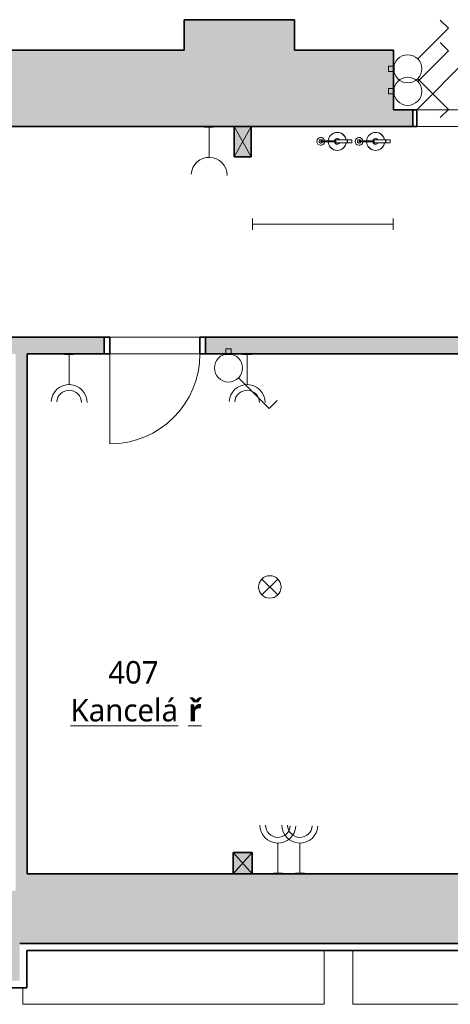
# Model space of a CAD drawing. Header units: metres. Extents: x -0.2 to 46.2, y -4.9 to 14.9.
# Tile 2 of 13: x 5.4 to 9.3, y -0.2 to 8.6. Entities that reach past the tile are written whole.
import ezdxf

# ---------------------------------------------------------------- set-up
doc = ezdxf.new("R2010")
doc.units = ezdxf.units.M
doc.linetypes.add('AV - Cerch_ 1 tecka 4mm', pattern=[0.006, 0.004, -0.001, 0, -0.001])
doc.layers.add('AV-MISTNOSTI', color=5, linetype='Continuous', lineweight=5, true_color=0x0000ff)
doc.layers.add('AV-TEXTY', color=5, linetype='Continuous', lineweight=13, true_color=0x0000ff)
doc.layers.add('AV-SRAFY', color=7, linetype='Continuous', lineweight=35)
doc.layers.add('AV-STAVBA', color=7, linetype='Continuous', lineweight=18)
doc.styles.add('Trebuchet MS_B', font='trebuc.ttf', dxfattribs={"height": 0.2})

# ---------------------------------------------------------------- blocks, each defined once
blk = doc.blocks.new('DO_1-L_Ocel_ - 800x1970_150-925843-4NP')
at = {"layer": 'AV-STAVBA', "color": 254, "true_color": 0xcccccc}
for p, q in [((0.4, 0.875), (0.4, 0.075)), ((-0.4, 0.075), (0.4, 0.075)), ((-0.4, -0.075), (0.4, -0.075))]:
    blk.add_line(p, q, dxfattribs=at)
at = {"layer": 'AV-STAVBA', "color": 254, "linetype": 'AV - Cerch_ 1 tecka 4mm', "true_color": 0xcccccc}
for p, q in [((-0.45, 0.075), (0.45, 0.075)), ((-0.4, 0.075), (0.4, 0.075)), ((-0.45, -0.075), (0.45, -0.075)), ((-0.4, -0.075), (0.4, -0.075))]:
    blk.add_line(p, q, dxfattribs=at)
at = {"layer": 'AV-STAVBA', "color": 254, "lineweight": 35, "true_color": 0xcccccc}
for p, q in [((-0.4, 0.075), (-0.45, 0.075)), ((-0.45, 0.075), (-0.45, -0.075)), ((-0.4, -0.075), (-0.4, 0.075)), ((0.45, 0.075), (0.4, 0.075)), ((0.4, 0.075), (0.4, -0.075)), ((0.45, -0.075), (0.45, 0.075)), ((-0.45, -0.075), (-0.4, -0.075)), ((0.4, -0.075), (0.45, -0.075))]:
    blk.add_line(p, q, dxfattribs=at)
at = {"layer": 'AV-STAVBA', "color": 254, "true_color": 0xcccccc}
blk.add_arc((0.4, 0.075), 0.8, 90, 180, dxfattribs=at)
blk = doc.blocks.new('DO_2-L_Ocel_ - 1450x1970-1009330-4NP')
at = {"layer": 'AV-STAVBA', "color": 254, "true_color": 0xcccccc}
for p, q in [((0.8, 0.8749), (0.8, 0.075)), ((-0.65, 0.075), (-0.1904, 0.5346)), ((-0.685, 0.075), (-0.685, -0.075)), ((-0.65, 0.075), (0.8, 0.075)), ((0, 0.075), (0, -0.075)), ((0.835, 0.075), (0.835, -0.075)), ((-0.65, -0.075), (0.8, -0.075))]:
    blk.add_line(p, q, dxfattribs=at)
at = {"layer": 'AV-STAVBA', "color": 254, "lineweight": 35, "true_color": 0xcccccc}
for p, q in [((-0.65, 0.075), (-0.685, 0.075)), ((-0.685, 0.075), (-0.685, -0.075)), ((-0.65, -0.075), (-0.65, 0.075)), ((0.835, 0.075), (0.8, 0.075)), ((0.8, 0.075), (0.8, -0.075)), ((0.835, -0.075), (0.835, 0.075)), ((-0.685, -0.075), (-0.65, -0.075)), ((0.8, -0.075), (0.835, -0.075))]:
    blk.add_line(p, q, dxfattribs=at)
at = {"layer": 'AV-STAVBA', "color": 254, "linetype": 'AV - Cerch_ 1 tecka 4mm', "true_color": 0xcccccc}
for p, q in [((-0.685, 0.075), (0.835, 0.075)), ((-0.65, 0.075), (0.8, 0.075)), ((-0.685, -0.075), (0.835, -0.075)), ((-0.65, -0.075), (0.8, -0.075))]:
    blk.add_line(p, q, dxfattribs=at)
at = {"layer": 'AV-STAVBA', "color": 254, "true_color": 0xcccccc}
for centre, radius, start, end in [((0.7999, 0.075), 0.7999, 89.99602, 180), ((-0.65, 0.075), 0.65, 360, 45)]:
    blk.add_arc(centre, radius, start, end, dxfattribs=at)
blk = doc.blocks.new('SCO_Koncepční obdelníkový sloup - 170_190-1011281-4NP')
at = {"layer": 'AV-STAVBA', "true_color": 0xcccccc}
blk.add_hatch(color=254, dxfattribs=at).paths.add_polyline_path([(0.085, -0.095), (0.085, 0.095), (-0.085, 0.095), (-0.085, -0.095)])
at = {"layer": 'AV-STAVBA', "color": 254, "true_color": 0xcccccc}
for p, q in [((0.085, 0.095), (-0.085, -0.095)), ((-0.085, 0.095), (0.085, -0.095))]:
    blk.add_line(p, q, dxfattribs=at)
at = {"layer": 'AV-STAVBA', "color": 254, "lineweight": 35, "true_color": 0xcccccc}
for p, q in [((0.085, 0.095), (-0.085, 0.095)), ((-0.085, 0.095), (-0.085, -0.095)), ((0.085, -0.095), (0.085, 0.095)), ((-0.085, -0.095), (0.085, -0.095))]:
    blk.add_line(p, q, dxfattribs=at)
blk = doc.blocks.new('SCO_Koncepční obdelníkový sloup - 150_270-1444334-4NP')
at = {"layer": 'AV-STAVBA', "true_color": 0xcccccc}
blk.add_hatch(color=254, dxfattribs=at).paths.add_polyline_path([(0.075, -0.135), (0.075, 0.135), (-0.075, 0.135), (-0.075, -0.135)])
at = {"layer": 'AV-STAVBA', "color": 254, "true_color": 0xcccccc}
for p, q in [((0.075, 0.135), (-0.075, -0.135)), ((-0.075, 0.135), (0.075, -0.135))]:
    blk.add_line(p, q, dxfattribs=at)
at = {"layer": 'AV-STAVBA', "color": 254, "lineweight": 35, "true_color": 0xcccccc}
for p, q in [((0.075, 0.135), (-0.075, 0.135)), ((-0.075, 0.135), (-0.075, -0.135)), ((0.075, -0.135), (0.075, 0.135)), ((-0.075, -0.135), (0.075, -0.135))]:
    blk.add_line(p, q, dxfattribs=at)
blk = doc.blocks.new('GM_Hasicí přístroj - Hasici pristroj-1546942-4NP')
at = {"layer": 'AV-STAVBA', "color": 254, "lineweight": 13, "true_color": 0xcccccc}
for p, q in [((-0.0421, 0.0036), (-0.1007, 0.0036)), ((-0.0421, 0.0111), (0.0579, 0.0111)), ((-0.0421, 0.0111), (-0.0421, -0.0139)), ((0.0579, 0.0111), (0.0605, 0.0111)), ((0.0579, 0.0111), (0.0579, -0.0139)), ((0.0605, 0.0111), (0.0979, 0.0111)), ((0.0605, 0.0111), (0.0605, -0.0139)), ((0.0979, 0.0111), (0.0979, -0.0139)), ((-0.1007, -0.0064), (-0.0421, -0.0064)), ((0.0579, -0.0139), (-0.0421, -0.0139)), ((0.0605, -0.0139), (0.0579, -0.0139)), ((0.0979, -0.0139), (0.0605, -0.0139))]:
    blk.add_line(p, q, dxfattribs=at)
at = {"layer": 'AV-STAVBA', "color": 254, "lineweight": 13, "true_color": 0xcccccc, "flags": 128}
for points in [[(-0.1007, 0.0036), (-0.1035, 0.0036), (-0.1063, 0.0036), (-0.1092, 0.0036), (-0.112, 0.0036), (-0.1149, 0.0036), (-0.1177, 0.0036), (-0.1205, 0.0036), (-0.1233, 0.0036), (-0.126, 0.0036), (-0.1288, 0.0036), (-0.1315, 0.0036), (-0.1341, 0.0036), (-0.1367, 0.0036), (-0.1393, 0.0036), (-0.1418, 0.0036), (-0.1443, 0.0036), (-0.1467, 0.0036), (-0.149, 0.0036), (-0.1513, 0.0036), (-0.1535, 0.0036), (-0.1556, 0.0036), (-0.1577, 0.0036), (-0.1596, 0.0036), (-0.1615, 0.0036), (-0.1633, 0.0036), (-0.165, 0.0036), (-0.1667, 0.0036), (-0.1682, 0.0036), (-0.1696, 0.0036), (-0.1709, 0.0036), (-0.1714, 0.0036)], [(-0.1714, -0.0064), (-0.1701, -0.0064), (-0.1687, -0.0064), (-0.1673, -0.0064), (-0.1657, -0.0064), (-0.164, -0.0064), (-0.1622, -0.0064), (-0.1604, -0.0064), (-0.1584, -0.0064), (-0.1564, -0.0064), (-0.1543, -0.0064), (-0.1522, -0.0064), (-0.1499, -0.0064), (-0.1476, -0.0064), (-0.1452, -0.0064), (-0.1428, -0.0064), (-0.1403, -0.0064), (-0.1377, -0.0064), (-0.1351, -0.0064), (-0.1325, -0.0064), (-0.1298, -0.0064), (-0.1271, -0.0064), (-0.1244, -0.0064), (-0.1216, -0.0064), (-0.1188, -0.0064), (-0.116, -0.0064), (-0.1131, -0.0064), (-0.1103, -0.0064), (-0.1074, -0.0064), (-0.1046, -0.0064), (-0.1018, -0.0064), (-0.1007, -0.0064)]]:
    blk.add_lwpolyline(points, dxfattribs=at)
at = {"layer": 'AV-STAVBA', "color": 254, "lineweight": 13, "true_color": 0xcccccc}
for centre, radius, start, end in [((-0.1772, -0.0014), 0.035, 7.23753, 180), ((-0.1764, -0.0014), 0.015, 18.64917, 180), ((-0.1764, -0.0014), 0.015, 165, 180), ((-0.1764, -0.0014), 0.015, 105, 134.93615), ((-0.1714, -0.0014), 0.005, 150, 180), ((-0.1714, -0.0014), 0.005, 90, 105), ((-0.1764, -0.0014), 0.015, 45.06385, 75), ((-0.1764, -0.0014), 0.015, 18.64917, 44.93615), ((-0.0307, -0.0014), 0.08, 90, 176.37662), ((-0.0307, -0.0014), 0.08, 159.97132, 176.42822), ((-0.0307, -0.0014), 0.08, 114.97132, 155.02868), ((-0.0307, -0.0014), 0.08, 90, 110.02868), ((-0.0307, -0.0014), 0.025, 90, 169.20034), ((-0.0307, -0.0014), 0.08, 69.97132, 90), ((-0.0307, -0.0014), 0.08, 9.18677, 90), ((-0.0307, -0.0014), 0.025, 30, 90), ((-0.0307, -0.0014), 0.08, 24.97132, 65.02868), ((-0.0307, -0.0014), 0.08, 9.05555, 20.02868), ((-0.1772, -0.0014), 0.035, 180, 351.96894), ((-0.1764, -0.0014), 0.015, 174.95011, 180), ((-0.1764, -0.0014), 0.015, 180, 185.04989), ((-0.1764, -0.0014), 0.015, 180, 224.93615), ((-0.1764, -0.0014), 0.015, 180, 341.97651), ((-0.1764, -0.0014), 0.015, 240, 270), ((-0.1714, -0.0014), 0.005, 180, 210), ((-0.1714, -0.0014), 0.005, 240.58472, 285), ((-0.1764, -0.0014), 0.015, 330, 341.97651), ((-0.0307, -0.0014), 0.08, 183.5619, 200.02868), ((-0.0307, -0.0014), 0.08, 183.6137, 270), ((-0.0307, -0.0014), 0.08, 204.97132, 245.02868), ((-0.0307, -0.0014), 0.08, 249.97132, 270), ((-0.0307, -0.0014), 0.025, 190.79953, 270), ((-0.0307, -0.0014), 0.025, 270, 330), ((-0.0307, -0.0014), 0.08, 270, 350.81323), ((-0.0307, -0.0014), 0.08, 270, 290.02868), ((-0.0307, -0.0014), 0.08, 294.97132, 335.02868), ((-0.0307, -0.0014), 0.08, 339.97132, 350.94445)]:
    blk.add_arc(centre, radius, start, end, dxfattribs=at)
for points, knots in [([(-0.1764, -0.0014), (-0.1764, -0.0009), (-0.1762, 0.0003), (-0.1753, 0.0019), (-0.1742, 0.0028), (-0.1731, 0.0033), (-0.1725, 0.0034), (-0.1723, 0.0035)], [0, 0, 0, 0, 0.1111111, 0.2222222, 0.3333333, 0.3888889, 0.4444444, 0.4444444, 0.4444444, 0.4444444]), ([(-0.1689, -0.0058), (-0.1692, -0.0059), (-0.1697, -0.0062), (-0.1705, -0.0064), (-0.1714, -0.0065), (-0.1723, -0.0064), (-0.1731, -0.0062), (-0.1742, -0.0057), (-0.1753, -0.0047), (-0.1762, -0.0032), (-0.1764, -0.002), (-0.1764, -0.0014)], [0.3333333, 0.3333333, 0.3333333, 0.3333333, 0.3888889, 0.4444444, 0.5, 0.5555556, 0.6111111, 0.6666667, 0.7777778, 0.8888889, 1, 1, 1, 1])]:
    blk.add_open_spline(points, degree=3, knots=knots, dxfattribs=at)
for points in [[(-0.1004, -0.0014), (-0.1004, -0.0009), (-0.1004, 0.0003), (-0.1005, 0.0018), (-0.1005, 0.003), (-0.1006, 0.0034), (-0.1006, 0.0035)], [(-0.1006, -0.0064), (-0.1006, -0.0063), (-0.1005, -0.0059), (-0.1005, -0.0047), (-0.1004, -0.0032), (-0.1004, -0.002), (-0.1004, -0.0014)]]:
    blk.add_open_spline(points, degree=3, dxfattribs=at)
blk = doc.blocks.new('GM_Hasicí přístroj - Hasici pristroj-V3-4NP')
at = {"layer": 'AV-STAVBA', "color": 254, "lineweight": 13, "true_color": 0xcccccc}
for p, q in [((-0.0421, 0.0036), (-0.1007, 0.0036)), ((-0.0421, 0.0111), (0.0579, 0.0111)), ((-0.0421, 0.0111), (-0.0421, -0.0139)), ((0.0579, 0.0111), (0.0605, 0.0111)), ((0.0579, 0.0111), (0.0579, -0.0139)), ((0.0605, 0.0111), (0.0979, 0.0111)), ((0.0605, 0.0111), (0.0605, -0.0139)), ((0.0979, 0.0111), (0.0979, -0.0139)), ((-0.1007, -0.0064), (-0.0421, -0.0064)), ((0.0579, -0.0139), (-0.0421, -0.0139)), ((0.0605, -0.0139), (0.0579, -0.0139)), ((0.0979, -0.0139), (0.0605, -0.0139))]:
    blk.add_line(p, q, dxfattribs=at)
at = {"layer": 'AV-STAVBA', "color": 254, "lineweight": 13, "true_color": 0xcccccc, "flags": 128}
for points in [[(-0.1007, 0.0036), (-0.1035, 0.0036), (-0.1063, 0.0036), (-0.1092, 0.0036), (-0.112, 0.0036), (-0.1149, 0.0036), (-0.1177, 0.0036), (-0.1205, 0.0036), (-0.1233, 0.0036), (-0.126, 0.0036), (-0.1288, 0.0036), (-0.1315, 0.0036), (-0.1341, 0.0036), (-0.1367, 0.0036), (-0.1393, 0.0036), (-0.1418, 0.0036), (-0.1443, 0.0036), (-0.1467, 0.0036), (-0.149, 0.0036), (-0.1513, 0.0036), (-0.1535, 0.0036), (-0.1556, 0.0036), (-0.1577, 0.0036), (-0.1596, 0.0036), (-0.1615, 0.0036), (-0.1633, 0.0036), (-0.165, 0.0036), (-0.1667, 0.0036), (-0.1682, 0.0036), (-0.1696, 0.0036), (-0.1709, 0.0036), (-0.1714, 0.0036)], [(-0.1714, -0.0064), (-0.1701, -0.0064), (-0.1687, -0.0064), (-0.1673, -0.0064), (-0.1657, -0.0064), (-0.164, -0.0064), (-0.1622, -0.0064), (-0.1604, -0.0064), (-0.1584, -0.0064), (-0.1564, -0.0064), (-0.1543, -0.0064), (-0.1522, -0.0064), (-0.1499, -0.0064), (-0.1476, -0.0064), (-0.1452, -0.0064), (-0.1428, -0.0064), (-0.1403, -0.0064), (-0.1377, -0.0064), (-0.1351, -0.0064), (-0.1325, -0.0064), (-0.1298, -0.0064), (-0.1271, -0.0064), (-0.1244, -0.0064), (-0.1216, -0.0064), (-0.1188, -0.0064), (-0.116, -0.0064), (-0.1131, -0.0064), (-0.1103, -0.0064), (-0.1074, -0.0064), (-0.1046, -0.0064), (-0.1018, -0.0064), (-0.1007, -0.0064)]]:
    blk.add_lwpolyline(points, dxfattribs=at)
at = {"layer": 'AV-STAVBA', "color": 254, "lineweight": 13, "true_color": 0xcccccc}
for centre, radius, start, end in [((-0.1772, -0.0014), 0.035, 7.23753, 180), ((-0.1764, -0.0014), 0.015, 18.64917, 180), ((-0.1764, -0.0014), 0.015, 165, 180), ((-0.1764, -0.0014), 0.015, 105, 134.93615), ((-0.1714, -0.0014), 0.005, 150, 180), ((-0.1714, -0.0014), 0.005, 90, 120), ((-0.1764, -0.0014), 0.015, 45.06385, 75), ((-0.1764, -0.0014), 0.015, 18.64917, 44.93615), ((-0.0307, -0.0014), 0.08, 90, 176.37662), ((-0.0307, -0.0014), 0.08, 159.97132, 176.42822), ((-0.0307, -0.0014), 0.08, 114.97132, 155.02868), ((-0.0307, -0.0014), 0.08, 90, 110.02868), ((-0.0307, -0.0014), 0.025, 90, 169.20034), ((-0.0307, -0.0014), 0.08, 69.97132, 90), ((-0.0307, -0.0014), 0.08, 9.18677, 90), ((-0.0307, -0.0014), 0.025, 30, 90), ((-0.0307, -0.0014), 0.08, 24.97132, 65.02868), ((-0.0307, -0.0014), 0.08, 9.05555, 20.02868), ((-0.1772, -0.0014), 0.035, 180, 351.96894), ((-0.1764, -0.0014), 0.015, 174.95011, 180), ((-0.1764, -0.0014), 0.015, 180, 185.04989), ((-0.1764, -0.0014), 0.015, 180, 224.93615), ((-0.1764, -0.0014), 0.015, 180, 341.97651), ((-0.1764, -0.0014), 0.015, 240, 270), ((-0.1714, -0.0014), 0.005, 180, 210), ((-0.1714, -0.0014), 0.005, 240, 285), ((-0.1764, -0.0014), 0.015, 330, 341.97651), ((-0.0307, -0.0014), 0.08, 183.5619, 200.02868), ((-0.0307, -0.0014), 0.08, 183.6137, 270), ((-0.0307, -0.0014), 0.08, 204.97132, 245.02868), ((-0.0307, -0.0014), 0.08, 249.97132, 270), ((-0.0307, -0.0014), 0.025, 190.79953, 270), ((-0.0307, -0.0014), 0.025, 270, 330), ((-0.0307, -0.0014), 0.08, 270, 350.81323), ((-0.0307, -0.0014), 0.08, 270, 290.02868), ((-0.0307, -0.0014), 0.08, 294.97132, 335.02868), ((-0.0307, -0.0014), 0.08, 339.97132, 350.94445)]:
    blk.add_arc(centre, radius, start, end, dxfattribs=at)
for points, knots in [([(-0.1764, -0.0014), (-0.1764, -0.0009), (-0.1762, 0.0003), (-0.1753, 0.0019), (-0.1742, 0.0028), (-0.1731, 0.0033), (-0.1725, 0.0034), (-0.1723, 0.0035)], [0, 0, 0, 0, 0.1111111, 0.2222222, 0.3333333, 0.3888889, 0.4444444, 0.4444444, 0.4444444, 0.4444444]), ([(-0.1689, -0.0058), (-0.1692, -0.0059), (-0.1697, -0.0062), (-0.1705, -0.0064), (-0.1714, -0.0065), (-0.1723, -0.0064), (-0.1731, -0.0062), (-0.1742, -0.0057), (-0.1753, -0.0047), (-0.1762, -0.0032), (-0.1764, -0.002), (-0.1764, -0.0014)], [0.3333333, 0.3333333, 0.3333333, 0.3333333, 0.3888889, 0.4444444, 0.5, 0.5555556, 0.6111111, 0.6666667, 0.7777778, 0.8888889, 1, 1, 1, 1])]:
    blk.add_open_spline(points, degree=3, knots=knots, dxfattribs=at)
for points in [[(-0.1004, -0.0014), (-0.1004, -0.0009), (-0.1004, 0.0003), (-0.1005, 0.0018), (-0.1005, 0.003), (-0.1006, 0.0034), (-0.1006, 0.0035)], [(-0.1006, -0.0064), (-0.1006, -0.0063), (-0.1005, -0.0059), (-0.1005, -0.0047), (-0.1004, -0.0032), (-0.1004, -0.002), (-0.1004, -0.0014)]]:
    blk.add_open_spline(points, degree=3, dxfattribs=at)
blk = doc.blocks.new('Střešní římsa - Střešní římsa-1636696-4NP')
at = {"layer": 'AV-STAVBA', "color": 254, "lineweight": 35, "true_color": 0xcccccc}
for p, q in [((33.9791, 0.3582), (5.4448, 0.3582)), ((5.5075, -0.0346), (5.5075, 0.2954)), ((5.5075, 0.2954), (33.9163, 0.2954)), ((0.202, -0.0346), (5.5075, -0.0346))]:
    blk.add_line(p, q, dxfattribs=at)
blk = doc.blocks.new('D0089 - 1514 - OÚPSŘ_Benešova_rvt-1-4NP')
at = {"layer": 'AV-SRAFY', "lineweight": 18, "true_color": 0xcccccc}
for points in [[(7.8848, 7.6182), (7.8848, 8.5682), (6.9048, 8.5682), (6.9048, 7.6182), (7.7063, 7.6182)], [(6.9048, 7.6182), (6.9048, 8.2982), (4.9298, 8.2982), (4.9298, 7.6182), (5.3098, 7.6182)], [(8.5867, 7.6182), (8.7648, 7.6182), (8.7648, 8.2982), (7.8848, 8.2982), (7.8848, 7.6182), (8.461, 7.6182)], [(5.4448, 0.8282), (5.5098, 0.8282), (5.5098, 5.5982), (5.4098, 5.5982), (5.4098, 0.8282)], [(5.4448, 0.3582), (20.2348, 0.3582), (20.2348, 0.9782), (5.5098, 0.9782), (5.5098, 0.8282), (5.4448, 0.8282), (5.4448, 0.8092)], [(4.1848, 0.0282), (5.4448, 0.0282), (5.4448, 0.8282), (-0.2352, 0.8282), (-0.2352, 0.3282), (0.2648, 0.3282), (0.2648, 0.0282), (3.6817, 0.0282)]]:
    blk.add_hatch(color=254, dxfattribs=at).paths.add_polyline_path(points)
h = blk.add_hatch(color=254, dxfattribs=at)
h.paths.add_polyline_path([(10.7648, 7.6182), (10.7648, 7.7682), (10.4548, 7.7682), (10.4548, 7.6182)])
h.paths.add_polyline_path([(8.7648, 7.6182), (8.9348, 7.6182), (8.9348, 7.7682), (8.7648, 7.7682)])
h = blk.add_hatch(color=254, dxfattribs=at)
h.paths.add_polyline_path([(32.0348, 5.5982), (34.0348, 5.5982), (34.0348, 5.7482), (32.0348, 5.7482)])
h.paths.add_polyline_path([(27.4348, 5.5982), (31.1348, 5.5982), (31.1348, 5.7482), (25.0648, 5.7482), (25.0648, 5.5982), (25.8172, 5.5982)])
h.paths.add_polyline_path([(13.1148, 5.5982), (13.7698, 5.5982), (13.7698, 5.7482), (7.0948, 5.7482), (7.0948, 5.5982), (12.8148, 5.5982)])
h.paths.add_polyline_path([(14.6698, 5.5982), (18.0198, 5.5982), (18.0198, 5.7482), (14.6698, 5.7482)])
h.paths.add_polyline_path([(24.1648, 5.5982), (24.1648, 5.7482), (18.9198, 5.7482), (18.9198, 5.5982), (23.8049, 5.5982)])
h.paths.add_polyline_path([(6.1948, 5.5982), (6.1948, 5.7482), (4.1898, 5.7482), (4.1898, 5.5982), (5.5098, 5.5982)])
h.paths.add_polyline_path([(3.2898, 5.5982), (3.2898, 5.7482), (0.0848, 5.7482), (0.0848, 5.5982)])
at = {"layer": 'AV-STAVBA', "color": 254, "lineweight": 35, "true_color": 0xcccccc}
for p, q in [((7.8848, 8.5682), (6.9048, 8.5682)), ((6.9048, 8.5682), (6.9048, 8.2982)), ((7.8848, 8.2982), (7.8848, 8.5682)), ((6.9048, 8.2982), (4.9298, 8.2982)), ((8.7648, 8.2982), (7.8848, 8.2982)), ((8.7648, 7.7682), (8.7648, 8.2982)), ((8.9348, 7.7682), (8.7648, 7.7682)), ((8.9348, 7.6182), (8.9348, 7.7682)), ((5.3098, 7.6182), (6.9048, 7.6182)), ((6.9048, 7.6182), (7.3498, 7.6182)), ((7.4998, 7.6182), (7.8848, 7.6182)), ((7.8848, 7.6182), (8.7648, 7.6182)), ((8.7648, 7.6182), (8.9348, 7.6182)), ((6.1948, 5.7482), (4.1898, 5.7482)), ((6.1948, 5.5982), (6.1948, 5.7482)), ((13.7698, 5.7482), (7.0948, 5.7482)), ((7.0948, 5.7482), (7.0948, 5.5982)), ((5.5098, 5.5982), (6.1948, 5.5982)), ((5.5098, 0.9782), (5.5098, 5.5982)), ((7.0948, 5.5982), (9.7948, 5.5982)), ((7.3398, 0.9782), (5.5098, 0.9782)), ((9.7948, 0.9782), (7.5098, 0.9782)), ((5.4448, 0.3582), (20.2348, 0.3582))]:
    blk.add_line(p, q, dxfattribs=at)
at = {"layer": 'AV-STAVBA', "color": 254, "true_color": 0xcccccc}
for p, q in [((8.9698, 7.7682), (10.4198, 7.7682)), ((10.4198, 7.6182), (8.9698, 7.6182)), ((6.2448, 5.7482), (7.0448, 5.7482)), ((7.0448, 5.5982), (6.2448, 5.5982)), ((8.147, -0.1818), (8.147, 0.2954)), ((8.4027, 0.2954), (8.4027, -0.1818)), ((5.4727, -0.0346), (5.4727, -0.1818)), ((5.4727, -0.1818), (8.147, -0.1818)), ((8.4027, -0.1818), (11.077, -0.1818))]:
    blk.add_line(p, q, dxfattribs=at)
at = {"layer": 'AV-STAVBA', "color": 254, "lineweight": 18, "true_color": 0xcccccc}
for name, p in [('DO_2-L_Ocel_ - 1450x1970-1009330-4NP', (9.6198, 7.6932)), ('SCO_Koncepční obdelníkový sloup - 150_270-1444334-4NP', (7.4248, 7.4832)), ('GM_Hasicí přístroj - Hasici pristroj-V3-4NP', (8.2948, 7.4882)), ('GM_Hasicí přístroj - Hasici pristroj-1546942-4NP', (8.6348, 7.4882)), ('SCO_Koncepční obdelníkový sloup - 170_190-1011281-4NP', (7.4248, 1.0732)), ('Střešní římsa - Střešní římsa-1636696-4NP', (0, 0))]:
    blk.add_blockref(name, p, dxfattribs=at)
at = {"layer": 'AV-STAVBA', "color": 254, "lineweight": 18, "true_color": 0xcccccc, "rotation": 180}
blk.add_blockref('DO_1-L_Ocel_ - 800x1970_150-925843-4NP', (6.6448, 5.6732), dxfattribs=at)
blk = doc.blocks.new('EF_Zásuvka - Jednozásuvka-840808-4NP')
at = {"layer": 'AV-STAVBA'}
for p, q in [((7.0863, 7.6132), (7.0863, 7.6182)), ((7.1663, 7.6132), (7.0863, 7.6132)), ((7.1563, 7.6132), (7.0963, 7.6132)), ((7.0963, 7.6132), (7.1563, 7.6132)), ((7.1563, 7.6132), (7.0963, 7.6132)), ((7.1013, 7.6132), (7.1513, 7.6132)), ((7.1083, 7.6132), (7.1463, 7.6132)), ((7.1083, 7.6132), (7.1463, 7.6132)), ((7.1151, 7.6132), (7.1188, 7.6132)), ((7.1151, 7.6132), (7.1188, 7.6132)), ((7.1251, 7.6132), (7.1288, 7.6132)), ((7.1251, 7.6132), (7.1288, 7.6132)), ((7.1388, 7.6132), (7.1351, 7.6132)), ((7.1388, 7.6132), (7.1351, 7.6132)), ((7.1663, 7.6182), (7.1663, 7.6132))]:
    blk.add_line(p, q, dxfattribs=at)
blk = doc.blocks.new('EF_Zásuvka - Dvojzásuvka-840806-4NP')
at = {"layer": 'AV-STAVBA'}
for p, q in [((7.7409, 13.9932), (7.7409, 13.9982)), ((7.8209, 13.9932), (7.7409, 13.9932)), ((7.8109, 13.9932), (7.7509, 13.9932)), ((7.7509, 13.9932), (7.8109, 13.9932)), ((7.8109, 13.9932), (7.7509, 13.9932)), ((7.7509, 13.9932), (7.8109, 13.9932)), ((7.7559, 13.9932), (7.8059, 13.9932)), ((7.7559, 13.9932), (7.8059, 13.9932)), ((7.7629, 13.9932), (7.8009, 13.9932)), ((7.7629, 13.9932), (7.8009, 13.9932)), ((7.7629, 13.9932), (7.8009, 13.9932)), ((7.7629, 13.9932), (7.8009, 13.9932)), ((7.7697, 13.9932), (7.7734, 13.9932)), ((7.7697, 13.9932), (7.7734, 13.9932)), ((7.771, 13.9932), (7.7747, 13.9932)), ((7.771, 13.9932), (7.7747, 13.9932)), ((7.7747, 13.9932), (7.7784, 13.9932)), ((7.7747, 13.9932), (7.7784, 13.9932)), ((7.7797, 13.9932), (7.7834, 13.9932)), ((7.7797, 13.9932), (7.7834, 13.9932)), ((7.7921, 13.9932), (7.7883, 13.9932)), ((7.7921, 13.9932), (7.7883, 13.9932)), ((7.7934, 13.9932), (7.7897, 13.9932)), ((7.7934, 13.9932), (7.7897, 13.9932)), ((7.8209, 13.9982), (7.8209, 13.9932))]:
    blk.add_line(p, q, dxfattribs=at)
blk = doc.blocks.new('EF_Vypínač - Jednoklapka-835338-4NP')
at = {"layer": 'AV-STAVBA'}
for p, q in [((3.046, 5.5982), (3.046, 5.6432)), ((3.046, 5.6432), (3.094, 5.6432)), ((3.094, 5.6432), (3.094, 5.5982)), ((3.03, 5.5932), (3.03, 5.5982)), ((3.03, 5.5982), (3.11, 5.5982)), ((3.11, 5.5932), (3.03, 5.5932)), ((3.04, 5.5932), (3.1, 5.5932)), ((3.1, 5.5932), (3.04, 5.5932)), ((3.11, 5.5982), (3.11, 5.5932))]:
    blk.add_line(p, q, dxfattribs=at)
blk = doc.blocks.new('EF_Vypínač - Dvojklapka-835340-4NP')
at = {"layer": 'AV-STAVBA'}
for p, q in [((8.7198, 8.1558), (8.7648, 8.1558)), ((8.7198, 8.1078), (8.7198, 8.1558)), ((8.7648, 8.1718), (8.7698, 8.1718)), ((8.7648, 8.0918), (8.7648, 8.1718)), ((8.7698, 8.1718), (8.7698, 8.0918)), ((8.7698, 8.1018), (8.7698, 8.1618)), ((8.7698, 8.1618), (8.7698, 8.1018)), ((8.7648, 8.1078), (8.7198, 8.1078)), ((8.7698, 8.0918), (8.7648, 8.0918))]:
    blk.add_line(p, q, dxfattribs=at)
blk = doc.blocks.new('LF_kulový vrchlík - 150_40-890109-4NP')
at = {"layer": 'AV-STAVBA', "color": 5, "true_color": 0x0000ff}
for p, q in [((-0.0707, -0.0707), (0.0707, 0.0707)), ((0.0707, -0.0707), (-0.0707, 0.0707))]:
    blk.add_line(p, q, dxfattribs=at)
blk.add_circle((0, 0), 0.1, dxfattribs=at)
blk = doc.blocks.new('LF_Lineární světlo_face - 1250x100-898969-4NP')
at = {"layer": 'AV-STAVBA', "color": 5, "true_color": 0x0000ff}
for p, q in [((-0.625, 0.05), (-0.625, -0.05)), ((-0.625, 0), (0.625, 0)), ((0.625, 0.05), (0.625, -0.05))]:
    blk.add_line(p, q, dxfattribs=at)

msp = doc.modelspace()

# ---------------------------------------------------------------- block references
at = {"lineweight": 5}
msp.add_blockref('D0089 - 1514 - OÚPSŘ_Benešova_rvt-1-4NP', (0, 0), dxfattribs=at)

# ---------------------------------------------------------------- next in the draw order: linework, layer by layer
at = {"layer": 'AV-TEXTY', "lineweight": 5}
for p, q in [((8.9782, 8.2202), (9.2508, 8.4928)), ((9.2508, 8.4928), (9.1789, 8.5648)), ((9.2508, 8.2929), (9.1789, 8.3649)), ((8.9782, 8.0203), (9.2508, 8.2929)), ((8.9782, 8.0203), (9.0079, 8.05)), ((8.9782, 8.0434), (9.0079, 8.0137)), ((8.9782, 8.0434), (9.2508, 7.7708)), ((9.2508, 7.7708), (9.1789, 7.6988)), ((7.1263, 7.345), (7.1263, 7.6182)), ((5.8835, 5.325), (5.8835, 5.5982)), ((7.4639, 5.325), (7.4639, 5.5982)), ((7.3867, 5.3848), (7.4164, 5.3551)), ((7.3867, 5.3848), (7.6594, 5.1122)), ((7.6594, 5.1122), (7.7313, 5.1841)), ((7.7371, 1.2514), (7.7371, 0.9782)), ((7.9326, 1.2514), (7.9326, 0.9782))]:
    msp.add_line(p, q, dxfattribs=at)
for centre in [(8.8898, 8.1318), (8.8898, 7.9319), (7.2984, 5.4732)]:
    msp.add_circle(centre, 0.125, dxfattribs=at)
for centre, radius, start, end in [((7.1263, 7.185), 0.16, 360, 176.41054), ((5.8835, 5.165), 0.16, 360, 176.41054), ((5.8835, 5.165), 0.11, 360, 176.41054), ((7.4639, 5.165), 0.16, 360, 176.41054), ((7.4639, 5.165), 0.11, 360, 176.41054), ((7.7371, 1.4114), 0.16, 180, 356.41054), ((7.7371, 1.4114), 0.11, 180, 356.41054), ((7.9326, 1.4114), 0.16, 180, 356.41054), ((7.9326, 1.4114), 0.11, 180, 356.41054)]:
    msp.add_arc(centre, radius, start, end, dxfattribs=at)

# ---------------------------------------------------------------- next in the draw order: block references
at = {"layer": 'AV-STAVBA'}
for name, p in [('EF_Vypínač - Dvojklapka-835340-4NP', (0, 0)), ('EF_Zásuvka - Jednozásuvka-840808-4NP', (0, 0)), ('EF_Vypínač - Jednoklapka-835338-4NP', (4.2284, 0)), ('EF_Zásuvka - Dvojzásuvka-840806-4NP', (-1.8974, -8.4)), ('EF_Zásuvka - Dvojzásuvka-840806-4NP', (-0.317, -8.4))]:
    msp.add_blockref(name, p, dxfattribs=at)
for name, p, rotation in [('EF_Vypínač - Jednoklapka-835338-4NP', (14.363, 4.8619), 90.00000000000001), ('EF_Zásuvka - Dvojzásuvka-840806-4NP', (15.518, 14.9764), 180), ('EF_Zásuvka - Dvojzásuvka-840806-4NP', (15.7135, 14.9764), 180)]:
    msp.add_blockref(name, p, dxfattribs=dict(at, rotation=rotation))
at = {"layer": 'AV-STAVBA', "color": 5, "true_color": 0x0000ff, "extrusion": (0, 0, -1), "rotation": 180}
for name, p in [('LF_Lineární světlo_face - 1250x100-898969-4NP', (-8.1369, 6.751)), ('LF_kulový vrchlík - 150_40-890109-4NP', (-7.6657, 3.527))]:
    msp.add_blockref(name, p, dxfattribs=at)

# ---------------------------------------------------------------- next in the draw order: texts
at = {"layer": 'AV-MISTNOSTI', "char_height": 0.2, "attachment_point": 1, "style": 'Trebuchet MS_B'}
for s, insert, width in [('407', (6.2308, 2.8686), 0.601266), ('\\LKancelá', (5.8968, 2.5323), 1.266666), ('\\L\\fTrebuchet MS|b1|i0|c238|p34|;\\Lř', (6.9419, 2.5323), 0.144304)]:
    msp.add_mtext(s, dxfattribs=dict(at, insert=insert, width=width))

doc.saveas('drawing.dxf')
